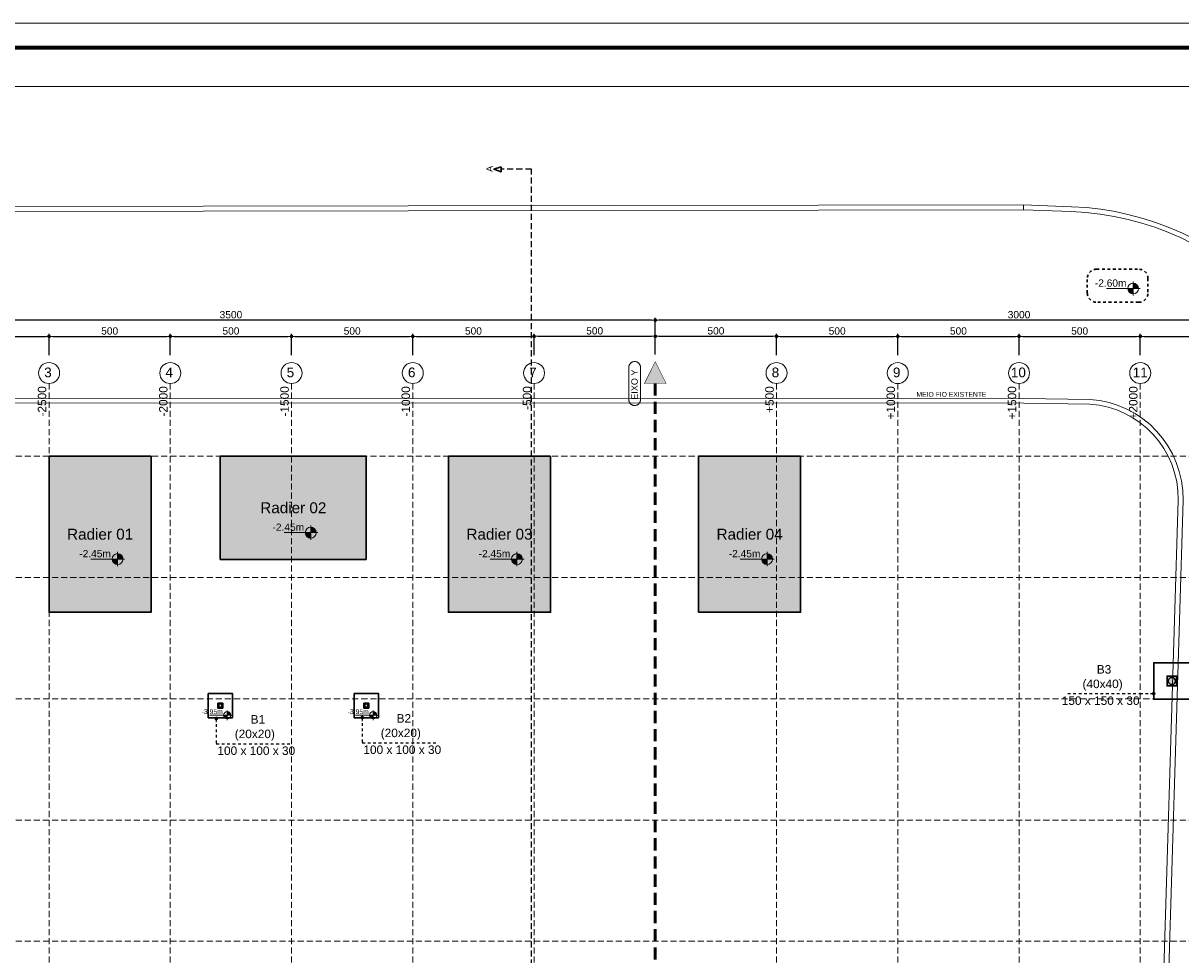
# Model space of a CAD drawing. Header units: millimetres. Extents: x 83 to 471, y -739 to 93.
# Tile 171 of 185: x 123 to 171, y 54 to 93. Entities that reach past the tile are written whole.
import ezdxf
from ezdxf.enums import TextEntityAlignment as Align

# ---------------------------------------------------------------- set-up
doc = ezdxf.new("R2010")
doc.units = ezdxf.units.MM
for name, pattern in [('CYPE_RAYA', [0.225, 0.1125, -0.1125]), ('CYPE_RAYAPUNTOPUNTO', [0.45, 0.225, -0.075, 0, -0.075, 0, -0.075]), ('TRAZO_HUECO', [0.75, 0.5, -0.25]), ('TRAZO_INTERIOR_VIGA', [0.375, 0.25, -0.125])]:
    doc.linetypes.add(name, pattern=pattern)
for name, color, linetype, lineweight in [('__MAGNUS.Cota', 30, 'Continuous', 9), ('__MAGNUS.Margem', 7, 'Continuous', 70), ('__MAGNUS.Selo', 7, 'Continuous', 30), ('A-FLOR', 7, 'Continuous', 9), ('BL_CONTORNO', 7, 'Continuous', 30), ('CARGCIM', 7, 'Continuous', 9), ('COTA', 7, 'Continuous', 20), ('COTA_FORMAS', 7, 'CYPE_RAYAPUNTOPUNTO', 0), ('COTAS', 250, 'Continuous', 5), ('COTAS_REF_LINHAS', 7, 'Continuous', 20), ('LC-Eixos', 9, 'Continuous', 5), ('LJ_HATCH', 7, 'Continuous', 0), ('OT_SEC_LAJE', 7, 'Continuous', 20), ('PECA_COMPLETA', 7, 'Continuous', 0), ('PILAR_DIM', 240, 'Continuous', 15), ('PILAR_REF', 240, 'Continuous', 15), ('SAP_DIMENSION_Y_ARM', 7, 'Continuous', 0)]:
    doc.layers.add(name, color=color, linetype=linetype, lineweight=lineweight)
doc.layers.add('PILAR_MORRE', color=60, linetype='Continuous')
doc.layers.add('RAMPA', color=253, linetype='Continuous')
doc.styles.add('Arial', font='arial.ttf')
doc.styles.add('Arial Narrow', font='ARIALN.TTF')
doc.dimstyles.new('Copy of UM_100.000000', dxfattribs={"dimtxt": 0.3, "dimasz": 0.15, "dimexe": 0.1, "dimexo": 0.3, "dimgap": 0.07, "dimtad": 1, "dimdec": 0, "dimlfac": 100, "dimzin": 0, "dimdsep": 46, "dimtxsty": 'Arial', "dimblk": 'DOT', "dimcen": 0.09, "dimdle": 0.1, "dimclrd": 30, "dimclre": 30, "dimclrt": 7, "dimadec": 1, "dimazin": 2, "dimtfac": 1, "dimtdec": 0, "dimtofl": 0, "dimtmove": 0, "dimatfit": 3, "dimldrblk": 'DOT', "dimfxl": 1, "dimtolj": 1, "dimarcsym": 0})
doc.dimstyles.new('UM_50.000000', dxfattribs={"dimtxt": 0.22, "dimasz": 0.1, "dimexe": 0.1, "dimexo": 0.3, "dimgap": 0.07, "dimtad": 1, "dimdec": 0, "dimlfac": 50, "dimzin": 0, "dimdsep": 46, "dimtxsty": 'Arial', "dimblk": 'DOT', "dimcen": 0.09, "dimdle": 0.1, "dimclrd": 30, "dimclre": 30, "dimclrt": 7, "dimadec": 1, "dimazin": 2, "dimtfac": 1, "dimtdec": 0, "dimtofl": 0, "dimtmove": 0, "dimatfit": 3, "dimldrblk": 'DOT', "dimfxl": 1, "dimtolj": 1, "dimarcsym": 0})

# ---------------------------------------------------------------- blocks, each defined once
blk = doc.blocks.new('*U1861')
at = {"layer": '__MAGNUS.Margem', "lineweight": 9}
blk.add_line((-1005.92, 828.72), (183.08, 828.72), dxfattribs=at)
at = {"layer": '__MAGNUS.Margem', "linetype": 'Continuous'}
blk.add_line((-980.92, 818.72), (173.08, 818.72), dxfattribs=at)
at = {"layer": '__MAGNUS.Selo', "style": 'Arial Narrow', "width": 1}
for tag, height, p in [('PROPRIETÁRIO', 3.4, (17.21, 48.91)), ('EDIFICAÇÃORESIDENCIAL', 3.4, (17.21, 40.61)), ('ESTRUTURAL', 3.4, (17.8, 20.69)), ('ANTEPROJETO', 2.43, (111.69, 13.5)), ('ARQ01/01', 5.5, (139.44, 9.5)), ('INDICADA', 2.43, (111.53, 8))]:
    blk.add_attdef(tag, text='', height=height, dxfattribs=at).set_placement(p, align=Align.MIDDLE_LEFT)
at = {"layer": '__MAGNUS.Selo', "lineweight": 30, "flags": 104}
for tag, p in [('ENDEREÇODAOBRA', (17.21, 33.54)), ('ENDEREÇODAOBRA', (17.21, 27.87)), ('TÍTULO', (17.21, 10.8))]:
    blk.add_attdef(tag, text='', height=3.4, dxfattribs=at).set_placement(p, align=Align.MIDDLE_LEFT)
blk = doc.blocks.new('_DOT')
at = {"layer": '__MAGNUS.Cota', "linetype": 'ByBlock'}
blk.add_line((-0.5, 0), (-1, 0), dxfattribs=at)
at = {"layer": '__MAGNUS.Cota', "linetype": 'ByBlock', "const_width": 0.5}
blk.add_lwpolyline([(-0.25, 0, 1), (0.25, 0, 1)], format="xyb", close=True, dxfattribs=at)
blk = doc.blocks.new('*D497')
at = {"color": 30, "lineweight": -2}
blk.add_arc((32.836, -21.138), 1.135, 12.0839, 91.9858, dxfattribs=at)
at = {"layer": 'Defpoints', "color": 0}
for p in [(29.407, 6.652), (65.588, -17.096), (33.742, -20.454), (-4.878, -25.792), (36.51, -50.912)]:
    blk.add_point(p, dxfattribs=at)
at = {"color": 30, "linetype": 'ByBlock', "lineweight": -2, "xscale": 0.1, "yscale": 0.1, "zscale": 0.1}
for p, rotation in [((32.697, -20.011), 184.5103166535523), ((33.963, -20.999), 279.5593817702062)]:
    blk.add_blockref('_DOT', p, dxfattribs=dict(at, rotation=rotation))
at = {"color": 7, "insert": (33.689, -20.045), "char_height": 0.35, "attachment_point": 5, "rotation": 322.0348, "style": 'Arial'}
blk.add_mtext('\\A1;90%%d', dxfattribs=at)
blk = doc.blocks.new('RUAS')
at = {"layer": 'A-FLOR'}
for p, q in [((1.771, 59.781), (50.628, 59.858)), ((50.62, 59.859), (52.608, 59.783)), ((50.628, 59.858), (50.62, 59.658)), ((50.62, 59.658), (1.774, 59.581)), ((52.6, 59.583), (50.62, 59.658)), ((4.072, 51.889), (50.633, 51.874)), ((4.072, 51.689), (50.633, 51.674)), ((4.886, 51.689), (50.632, 51.674)), ((50.632, 51.674), (53.355, 51.637)), ((50.633, 51.874), (53.363, 51.836)), ((57.002, 47.683), (55.625, 2.522)), ((57.202, 47.679), (55.765, 0.521))]:
    blk.add_line(p, q, dxfattribs=at)
for centre, radius, start, end in [((52.15, 47.791), 12, 358.9339, 87.8139), ((52.15, 47.791), 11.8, 358.9313, 87.8139), ((53.101, 47.744), 3.901, 359.1022, 86.2734), ((53.101, 47.744), 4.101, 359.1013, 86.3459)]:
    blk.add_arc(centre, radius, start, end, dxfattribs=at)
blk = doc.blocks.new('*D499')
at = {"layer": 'COTAS', "color": 30, "lineweight": -2}
for p, q in [((119.098, 78.916), (119.098, 79.793)), ((124.098, 78.916), (124.098, 79.793)), ((119.248, 79.693), (123.948, 79.693))]:
    blk.add_line(p, q, dxfattribs=at)
at = {"layer": 'Defpoints', "color": 0}
for p in [(124.098, 79.693), (119.098, 78.616), (124.098, 78.616)]:
    blk.add_point(p, dxfattribs=at)
at = {"layer": 'COTAS', "color": 30, "linetype": 'ByBlock', "lineweight": -2, "xscale": 0.15, "yscale": 0.15, "zscale": 0.15, "rotation": 180}
blk.add_blockref('_DOT', (119.098, 79.693), dxfattribs=at)
at = {"layer": 'COTAS', "color": 30, "linetype": 'ByBlock', "lineweight": -2, "xscale": 0.15, "yscale": 0.15, "zscale": 0.15}
blk.add_blockref('_DOT', (124.098, 79.693), dxfattribs=at)
at = {"layer": 'COTAS', "color": 7, "insert": (121.598, 79.916), "char_height": 0.3, "attachment_point": 5, "style": 'Arial'}
blk.add_mtext('\\A1;500', dxfattribs=at)
blk = doc.blocks.new('*D500')
at = {"layer": 'COTAS', "color": 30, "lineweight": -2}
for p, q in [((124.098, 78.916), (124.098, 79.793)), ((129.098, 78.916), (129.098, 79.793)), ((124.248, 79.693), (128.948, 79.693))]:
    blk.add_line(p, q, dxfattribs=at)
at = {"layer": 'Defpoints', "color": 0}
for p in [(129.098, 79.693), (124.098, 78.616), (129.098, 78.616)]:
    blk.add_point(p, dxfattribs=at)
at = {"layer": 'COTAS', "color": 30, "linetype": 'ByBlock', "lineweight": -2, "xscale": 0.15, "yscale": 0.15, "zscale": 0.15, "rotation": 180}
blk.add_blockref('_DOT', (124.098, 79.693), dxfattribs=at)
at = {"layer": 'COTAS', "color": 30, "linetype": 'ByBlock', "lineweight": -2, "xscale": 0.15, "yscale": 0.15, "zscale": 0.15}
blk.add_blockref('_DOT', (129.098, 79.693), dxfattribs=at)
at = {"layer": 'COTAS', "color": 7, "insert": (126.598, 79.916), "char_height": 0.3, "attachment_point": 5, "style": 'Arial'}
blk.add_mtext('\\A1;500', dxfattribs=at)
blk = doc.blocks.new('*D501')
at = {"layer": 'COTAS', "color": 30, "lineweight": -2}
for p, q in [((129.098, 78.916), (129.098, 79.793)), ((134.098, 78.916), (134.098, 79.793)), ((129.248, 79.693), (133.948, 79.693))]:
    blk.add_line(p, q, dxfattribs=at)
at = {"layer": 'Defpoints', "color": 0}
for p in [(134.098, 79.693), (129.098, 78.616), (134.098, 78.616)]:
    blk.add_point(p, dxfattribs=at)
at = {"layer": 'COTAS', "color": 30, "linetype": 'ByBlock', "lineweight": -2, "xscale": 0.15, "yscale": 0.15, "zscale": 0.15, "rotation": 180}
blk.add_blockref('_DOT', (129.098, 79.693), dxfattribs=at)
at = {"layer": 'COTAS', "color": 30, "linetype": 'ByBlock', "lineweight": -2, "xscale": 0.15, "yscale": 0.15, "zscale": 0.15}
blk.add_blockref('_DOT', (134.098, 79.693), dxfattribs=at)
at = {"layer": 'COTAS', "color": 7, "insert": (131.598, 79.916), "char_height": 0.3, "attachment_point": 5, "style": 'Arial'}
blk.add_mtext('\\A1;500', dxfattribs=at)
blk = doc.blocks.new('*D502')
at = {"layer": 'COTAS', "color": 30, "lineweight": -2}
for p, q in [((134.098, 78.916), (134.098, 79.793)), ((139.098, 78.916), (139.098, 79.793)), ((134.248, 79.693), (138.948, 79.693))]:
    blk.add_line(p, q, dxfattribs=at)
at = {"layer": 'Defpoints', "color": 0}
for p in [(139.098, 79.693), (134.098, 78.616), (139.098, 78.616)]:
    blk.add_point(p, dxfattribs=at)
at = {"layer": 'COTAS', "color": 30, "linetype": 'ByBlock', "lineweight": -2, "xscale": 0.15, "yscale": 0.15, "zscale": 0.15, "rotation": 180}
blk.add_blockref('_DOT', (134.098, 79.693), dxfattribs=at)
at = {"layer": 'COTAS', "color": 30, "linetype": 'ByBlock', "lineweight": -2, "xscale": 0.15, "yscale": 0.15, "zscale": 0.15}
blk.add_blockref('_DOT', (139.098, 79.693), dxfattribs=at)
at = {"layer": 'COTAS', "color": 7, "insert": (136.598, 79.916), "char_height": 0.3, "attachment_point": 5, "style": 'Arial'}
blk.add_mtext('\\A1;500', dxfattribs=at)
blk = doc.blocks.new('*D503')
at = {"layer": 'COTAS', "color": 30, "lineweight": -2}
for p, q in [((139.098, 78.916), (139.098, 79.793)), ((144.098, 78.916), (144.098, 79.793)), ((139.248, 79.693), (143.948, 79.693))]:
    blk.add_line(p, q, dxfattribs=at)
at = {"layer": 'Defpoints', "color": 0}
for p in [(144.098, 79.693), (139.098, 78.616), (144.098, 78.616)]:
    blk.add_point(p, dxfattribs=at)
at = {"layer": 'COTAS', "color": 30, "linetype": 'ByBlock', "lineweight": -2, "xscale": 0.15, "yscale": 0.15, "zscale": 0.15, "rotation": 180}
blk.add_blockref('_DOT', (139.098, 79.693), dxfattribs=at)
at = {"layer": 'COTAS', "color": 30, "linetype": 'ByBlock', "lineweight": -2, "xscale": 0.15, "yscale": 0.15, "zscale": 0.15}
blk.add_blockref('_DOT', (144.098, 79.693), dxfattribs=at)
at = {"layer": 'COTAS', "color": 7, "insert": (141.598, 79.916), "char_height": 0.3, "attachment_point": 5, "style": 'Arial'}
blk.add_mtext('\\A1;500', dxfattribs=at)
blk = doc.blocks.new('*D504')
at = {"layer": 'COTAS', "color": 30, "lineweight": -2}
for p, q in [((144.098, 78.916), (144.098, 79.797)), ((149.098, 78.95), (149.098, 79.797)), ((144.248, 79.697), (148.948, 79.697))]:
    blk.add_line(p, q, dxfattribs=at)
at = {"layer": 'Defpoints', "color": 0}
for p in [(149.098, 79.697), (144.098, 78.616), (149.098, 78.65)]:
    blk.add_point(p, dxfattribs=at)
at = {"layer": 'COTAS', "color": 30, "linetype": 'ByBlock', "lineweight": -2, "xscale": 0.15, "yscale": 0.15, "zscale": 0.15, "rotation": 180}
blk.add_blockref('_DOT', (144.098, 79.697), dxfattribs=at)
at = {"layer": 'COTAS', "color": 30, "linetype": 'ByBlock', "lineweight": -2, "xscale": 0.15, "yscale": 0.15, "zscale": 0.15}
blk.add_blockref('_DOT', (149.098, 79.697), dxfattribs=at)
at = {"layer": 'COTAS', "color": 7, "insert": (146.598, 79.92), "char_height": 0.3, "attachment_point": 5, "style": 'Arial'}
blk.add_mtext('\\A1;500', dxfattribs=at)
blk = doc.blocks.new('*D505')
at = {"layer": 'COTAS', "color": 30, "lineweight": -2}
for p, q in [((149.098, 78.95), (149.098, 79.797)), ((154.098, 78.916), (154.098, 79.797)), ((149.248, 79.697), (153.948, 79.697))]:
    blk.add_line(p, q, dxfattribs=at)
at = {"layer": 'Defpoints', "color": 0}
for p in [(154.098, 79.697), (149.098, 78.65), (154.098, 78.616)]:
    blk.add_point(p, dxfattribs=at)
at = {"layer": 'COTAS', "color": 30, "linetype": 'ByBlock', "lineweight": -2, "xscale": 0.15, "yscale": 0.15, "zscale": 0.15, "rotation": 180}
blk.add_blockref('_DOT', (149.098, 79.697), dxfattribs=at)
at = {"layer": 'COTAS', "color": 30, "linetype": 'ByBlock', "lineweight": -2, "xscale": 0.15, "yscale": 0.15, "zscale": 0.15}
blk.add_blockref('_DOT', (154.098, 79.697), dxfattribs=at)
at = {"layer": 'COTAS', "color": 7, "insert": (151.598, 79.92), "char_height": 0.3, "attachment_point": 5, "style": 'Arial'}
blk.add_mtext('\\A1;500', dxfattribs=at)
blk = doc.blocks.new('*D506')
at = {"layer": 'COTAS', "color": 30, "lineweight": -2}
for p, q in [((154.098, 78.916), (154.098, 79.793)), ((159.098, 78.916), (159.098, 79.793)), ((154.248, 79.693), (158.948, 79.693))]:
    blk.add_line(p, q, dxfattribs=at)
at = {"layer": 'Defpoints', "color": 0}
for p in [(159.098, 79.693), (154.098, 78.616), (159.098, 78.616)]:
    blk.add_point(p, dxfattribs=at)
at = {"layer": 'COTAS', "color": 30, "linetype": 'ByBlock', "lineweight": -2, "xscale": 0.15, "yscale": 0.15, "zscale": 0.15, "rotation": 180}
blk.add_blockref('_DOT', (154.098, 79.693), dxfattribs=at)
at = {"layer": 'COTAS', "color": 30, "linetype": 'ByBlock', "lineweight": -2, "xscale": 0.15, "yscale": 0.15, "zscale": 0.15}
blk.add_blockref('_DOT', (159.098, 79.693), dxfattribs=at)
at = {"layer": 'COTAS', "color": 7, "insert": (156.598, 79.916), "char_height": 0.3, "attachment_point": 5, "style": 'Arial'}
blk.add_mtext('\\A1;500', dxfattribs=at)
blk = doc.blocks.new('*D507')
at = {"layer": 'COTAS', "color": 30, "lineweight": -2}
for p, q in [((159.098, 78.916), (159.098, 79.793)), ((164.098, 78.916), (164.098, 79.793)), ((159.248, 79.693), (163.948, 79.693))]:
    blk.add_line(p, q, dxfattribs=at)
at = {"layer": 'Defpoints', "color": 0}
for p in [(164.098, 79.693), (159.098, 78.616), (164.098, 78.616)]:
    blk.add_point(p, dxfattribs=at)
at = {"layer": 'COTAS', "color": 30, "linetype": 'ByBlock', "lineweight": -2, "xscale": 0.15, "yscale": 0.15, "zscale": 0.15, "rotation": 180}
blk.add_blockref('_DOT', (159.098, 79.693), dxfattribs=at)
at = {"layer": 'COTAS', "color": 30, "linetype": 'ByBlock', "lineweight": -2, "xscale": 0.15, "yscale": 0.15, "zscale": 0.15}
blk.add_blockref('_DOT', (164.098, 79.693), dxfattribs=at)
at = {"layer": 'COTAS', "color": 7, "insert": (161.598, 79.916), "char_height": 0.3, "attachment_point": 5, "style": 'Arial'}
blk.add_mtext('\\A1;500', dxfattribs=at)
blk = doc.blocks.new('*D508')
at = {"layer": 'COTAS', "color": 30, "lineweight": -2}
for p, q in [((164.098, 78.916), (164.098, 79.793)), ((169.098, 78.916), (169.098, 79.793)), ((164.248, 79.693), (168.948, 79.693))]:
    blk.add_line(p, q, dxfattribs=at)
at = {"layer": 'Defpoints', "color": 0}
for p in [(169.098, 79.693), (164.098, 78.616), (169.098, 78.616)]:
    blk.add_point(p, dxfattribs=at)
at = {"layer": 'COTAS', "color": 30, "linetype": 'ByBlock', "lineweight": -2, "xscale": 0.15, "yscale": 0.15, "zscale": 0.15, "rotation": 180}
blk.add_blockref('_DOT', (164.098, 79.693), dxfattribs=at)
at = {"layer": 'COTAS', "color": 30, "linetype": 'ByBlock', "lineweight": -2, "xscale": 0.15, "yscale": 0.15, "zscale": 0.15}
blk.add_blockref('_DOT', (169.098, 79.693), dxfattribs=at)
at = {"layer": 'COTAS', "color": 7, "insert": (166.598, 79.916), "char_height": 0.3, "attachment_point": 5, "style": 'Arial'}
blk.add_mtext('\\A1;500', dxfattribs=at)
blk = doc.blocks.new('*D509')
at = {"layer": 'COTAS', "color": 30, "lineweight": -2}
for p, q in [((169.098, 78.916), (169.098, 79.793)), ((174.098, 78.916), (174.098, 79.793)), ((169.248, 79.693), (173.948, 79.693))]:
    blk.add_line(p, q, dxfattribs=at)
at = {"layer": 'Defpoints', "color": 0}
for p in [(174.098, 79.693), (169.098, 78.616), (174.098, 78.616)]:
    blk.add_point(p, dxfattribs=at)
at = {"layer": 'COTAS', "color": 30, "linetype": 'ByBlock', "lineweight": -2, "xscale": 0.15, "yscale": 0.15, "zscale": 0.15, "rotation": 180}
blk.add_blockref('_DOT', (169.098, 79.693), dxfattribs=at)
at = {"layer": 'COTAS', "color": 30, "linetype": 'ByBlock', "lineweight": -2, "xscale": 0.15, "yscale": 0.15, "zscale": 0.15}
blk.add_blockref('_DOT', (174.098, 79.693), dxfattribs=at)
at = {"layer": 'COTAS', "color": 7, "insert": (171.598, 79.916), "char_height": 0.3, "attachment_point": 5, "style": 'Arial'}
blk.add_mtext('\\A1;500', dxfattribs=at)
blk = doc.blocks.new('*D511')
at = {"layer": 'COTAS', "color": 30, "lineweight": -2}
for p, q in [((149.098, 78.95), (149.098, 80.464)), ((178.948, 80.364), (149.248, 80.364)), ((179.098, 78.916), (179.098, 80.464))]:
    blk.add_line(p, q, dxfattribs=at)
at = {"layer": 'Defpoints', "color": 0}
for p in [(149.098, 80.364), (149.098, 78.65), (179.098, 78.616)]:
    blk.add_point(p, dxfattribs=at)
at = {"layer": 'COTAS', "color": 30, "linetype": 'ByBlock', "lineweight": -2, "xscale": 0.15, "yscale": 0.15, "zscale": 0.15, "rotation": 180}
blk.add_blockref('_DOT', (149.098, 80.364), dxfattribs=at)
at = {"layer": 'COTAS', "color": 30, "linetype": 'ByBlock', "lineweight": -2, "xscale": 0.15, "yscale": 0.15, "zscale": 0.15}
blk.add_blockref('_DOT', (179.098, 80.364), dxfattribs=at)
at = {"layer": 'COTAS', "color": 7, "insert": (164.098, 80.587), "char_height": 0.3, "attachment_point": 5, "style": 'Arial'}
blk.add_mtext('\\A1;3000', dxfattribs=at)
blk = doc.blocks.new('*D512')
at = {"layer": 'COTAS', "color": 30, "lineweight": -2}
for p, q in [((114.098, 78.916), (114.098, 80.464)), ((148.948, 80.364), (114.248, 80.364)), ((149.098, 78.95), (149.098, 80.464))]:
    blk.add_line(p, q, dxfattribs=at)
at = {"layer": 'Defpoints', "color": 0}
for p in [(114.098, 80.364), (114.098, 78.616), (149.098, 78.65)]:
    blk.add_point(p, dxfattribs=at)
at = {"layer": 'COTAS', "color": 30, "linetype": 'ByBlock', "lineweight": -2, "xscale": 0.15, "yscale": 0.15, "zscale": 0.15, "rotation": 180}
blk.add_blockref('_DOT', (114.098, 80.364), dxfattribs=at)
at = {"layer": 'COTAS', "color": 30, "linetype": 'ByBlock', "lineweight": -2, "xscale": 0.15, "yscale": 0.15, "zscale": 0.15}
blk.add_blockref('_DOT', (149.098, 80.364), dxfattribs=at)
at = {"layer": 'COTAS', "color": 7, "insert": (131.598, 80.587), "char_height": 0.3, "attachment_point": 5, "style": 'Arial'}
blk.add_mtext('\\A1;3500', dxfattribs=at)
blk = doc.blocks.new('ililil')
at = {"layer": 'COTA', "linetype": 'ByBlock'}
h = blk.add_hatch(color=1, dxfattribs=at)
h.dxf.hatch_style = 1
h.paths.add_polyline_path([(0.1125, 0), (0, 0), (0, -0.1125, 0.414213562), (0.1125, 0)])
h.paths.add_polyline_path([(0, 0), (0, 0.1125, 0.414213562), (-0.1125, 0), (0, 0)])
at = {"layer": 'COTA', "color": 1}
for p, q in [((0.14625, 0), (-0.14625, 0)), ((0, 0.14625), (0, -0.551175))]:
    blk.add_line(p, q, dxfattribs=at)
at = {"layer": 'COTA', "color": 1, "linetype": 'ByBlock'}
blk.add_circle((0, 0), 0.1125, dxfattribs=at)
blk = doc.blocks.new('fgfgfg')
at = {"layer": 'LC-Eixos'}
h = blk.add_hatch(color=256, dxfattribs=at)
h.dxf.hatch_style = 1
h.paths.add_polyline_path([(28.96, 6.596), (29.854, 6.707), (29.296, 7.546), (28.96, 6.596)])
at = {"layer": 'CARGCIM', "linetype": 'TRAZO_HUECO', "lineweight": 50}
blk.add_line((29.407, 6.652), (36.51, -50.912), dxfattribs=at)
at = {"layer": 'COTA', "const_width": 0.02}
blk.add_lwpolyline([(29.854, 6.707), (28.96, 6.596), (29.296, 7.546)], close=True, dxfattribs=at)
at = {"layer": 'COTA_FORMAS', "linetype": 'TRAZO_HUECO', "ltscale": 0.5}
for p, q in [((49.256, 9.101), (56.36, -48.462)), ((44.294, 8.489), (51.397, -49.075)), ((-7.94, -0.98), (62.526, 7.716)), ((39.331, 7.876), (46.435, -49.687)), ((34.369, 7.264), (41.473, -50.299)), ((24.444, 6.039), (31.548, -51.524)), ((19.482, 5.427), (26.585, -52.136)), ((14.52, 4.815), (21.623, -52.749)), ((9.557, 4.202), (16.661, -53.361)), ((4.595, 3.59), (11.698, -53.974)), ((-7.327, -5.942), (63.138, 2.753)), ((-6.715, -10.905), (63.75, -2.209)), ((-6.103, -15.867), (64.363, -7.171)), ((-5.49, -20.829), (64.975, -12.134))]:
    blk.add_line(p, q, dxfattribs=at)
at = {"layer": 'COTAS_REF_LINHAS', "color": 7}
blk.add_lwpolyline([(28.242, 7.179), (28.24, 7.195), (28.24, 7.211), (28.241, 7.227), (28.242, 7.243), (28.245, 7.259), (28.249, 7.274), (28.254, 7.289), (28.26, 7.304), (28.267, 7.319), (28.275, 7.333), (28.284, 7.346), (28.293, 7.359), (28.304, 7.371), (28.315, 7.383), (28.327, 7.393), (28.34, 7.403), (28.353, 7.412), (28.367, 7.42), (28.381, 7.427), (28.396, 7.433), (28.411, 7.438), (28.427, 7.442), (28.443, 7.445), (28.459, 7.447), (28.475, 7.448), (28.491, 7.448), (28.507, 7.447), (28.522, 7.444), (28.538, 7.441), (28.554, 7.437), (28.569, 7.431), (28.583, 7.425), (28.598, 7.417), (28.611, 7.409), (28.624, 7.4), (28.637, 7.39), (28.649, 7.379), (28.66, 7.367), (28.67, 7.355), (28.679, 7.342), (28.688, 7.328), (28.695, 7.314), (28.702, 7.3), (28.708, 7.285), (28.712, 7.269), (28.716, 7.254), (28.718, 7.238), (28.881, 5.916), (28.883, 5.9), (28.883, 5.884), (28.882, 5.868), (28.881, 5.852), (28.878, 5.836), (28.874, 5.82), (28.869, 5.805), (28.863, 5.79), (28.856, 5.776), (28.848, 5.762), (28.839, 5.748), (28.83, 5.736), (28.819, 5.723), (28.808, 5.712), (28.796, 5.701), (28.783, 5.692), (28.77, 5.683), (28.756, 5.675), (28.742, 5.668), (28.727, 5.661), (28.712, 5.656), (28.696, 5.652), (28.68, 5.649), (28.665, 5.647), (28.648, 5.646), (28.632, 5.647), (28.616, 5.648), (28.601, 5.65), (28.585, 5.653), (28.569, 5.658), (28.554, 5.663), (28.54, 5.67), (28.525, 5.677), (28.512, 5.685), (28.499, 5.695), (28.486, 5.705), (28.474, 5.716), (28.463, 5.727), (28.453, 5.74), (28.444, 5.753), (28.435, 5.766), (28.428, 5.78), (28.421, 5.795), (28.416, 5.81), (28.411, 5.825), (28.407, 5.841), (28.405, 5.857), (28.242, 7.179)], close=True, dxfattribs=at)
for centre in [(49.203, 9.531), (44.241, 8.919), (39.278, 8.306), (34.316, 7.694), (24.391, 6.469), (19.429, 5.857), (14.467, 5.245), (9.504, 4.632), (4.542, 4.02)]:
    blk.add_circle(centre, 0.433, dxfattribs=at)
at = {"layer": 'COTAS_REF_LINHAS', "color": 7, "style": 'Arial'}
for s, height, rotation, p in [('11', 0.4, 7.0348, (48.913, 9.32)), ('10', 0.4, 7.0348, (43.926, 8.705)), ('9', 0.4, 7.0348, (39.1, 8.109)), ('8', 0.4, 7.0348, (34.138, 7.497)), ('7', 0.4, 7.0348, (24.213, 6.272)), ('EIXO Y', 0.2667, 97.0348, (28.77, 5.902)), ('6', 0.4, 7.0348, (19.251, 5.66)), ('5', 0.4, 7.0348, (14.288, 5.047)), ('4', 0.4, 7.0348, (9.326, 4.435)), ('3', 0.4, 7.0348, (4.364, 3.823))]:
    blk.add_text(s, height=height, rotation=rotation, dxfattribs=at).set_placement(p)
at = {"layer": 'COTAS_REF_LINHAS', "color": 7, "char_height": 0.35, "width": 0.18667, "attachment_point": 3, "rotation": 97.0348, "style": 'Arial'}
for s, insert in [('+2000', (48.808, 8.935)), ('+1500', (43.846, 8.323)), ('+1000', (38.883, 7.711)), ('+500', (33.921, 7.098)), ('-500', (23.996, 5.874)), ('-1000', (19.034, 5.261)), ('-1500', (14.072, 4.649)), ('-2000', (9.109, 4.037)), ('-2500', (4.147, 3.424))]:
    blk.add_mtext(s, dxfattribs=dict(at, insert=insert))
dim = blk.add_angular_dim_2l(base=(33.742, -20.454), line1=((-4.878, -25.792), (65.588, -17.096)), line2=((29.407, 6.652), (36.51, -50.912)), dimstyle='UM_50.000000', override={"dimtxt": 0.35})
dim.commit()
dim.dimension.update_dxf_attribs({"geometry": '*D497', "text_midpoint": (33.689, -20.045)})

msp = doc.modelspace()

# ---------------------------------------------------------------- hatches: boundary and pattern name
at = {"layer": 'LJ_HATCH', "true_color": 0xf9e3fc}
h = msp.add_hatch(color=7, dxfattribs=at)
h.dxf.hatch_style = 1
h.paths.add_polyline_path([(155.09165, 74.74942), (150.88165, 74.74942), (150.88165, 68.31942), (155.09165, 68.31942), (155.09165, 74.74942)])
h.paths.add_polyline_path([(128.30792, 74.74942), (124.09792, 74.74942), (124.09792, 68.31942), (128.30792, 68.31942), (128.30792, 74.74942)])
h.paths.add_polyline_path([(144.77713, 74.74942), (140.56713, 74.74942), (140.56713, 68.31942), (144.77713, 68.31942), (144.77713, 74.74942)])
h.paths.add_polyline_path([(137.17995, 70.49942), (137.17995, 74.74942), (131.15995, 74.74942), (131.15995, 70.49942), (137.17995, 70.49942)])
at = {"layer": 'PILAR_MORRE'}
h = msp.add_hatch(color=256, dxfattribs=at)
h.dxf.hatch_style = 1
h.paths.add_polyline_path([(137.27995, 64.3687), (137.27995, 64.5687), (137.07995, 64.5687), (137.07995, 64.3687), (137.27995, 64.3687)])
h.paths.add_polyline_path([(131.25995, 64.3687), (131.25995, 64.5687), (131.05995, 64.5687), (131.05995, 64.3687), (131.25995, 64.3687)])
h.paths.add_polyline_path([(170.144, 50.29362), (170.144, 50.69362), (169.744, 50.69362), (169.744, 50.29362)])
h.paths.add_polyline_path([(177.80476, 65.16785), (177.80476, 65.56785), (177.40476, 65.56785), (177.40476, 65.16785)])
h.paths.add_polyline_path([(177.34485, 50.07485), (177.34485, 50.47485), (176.94485, 50.47485), (176.94485, 50.07485)])
h.paths.add_polyline_path([(170.60241, 65.28311), (170.60241, 65.68311), (170.20241, 65.68311), (170.20241, 65.28311)])
h.paths.add_polyline_path([(176.8857, 35.0845), (176.8857, 35.4845), (176.4857, 35.4845), (176.4857, 35.0845)])
h.paths.add_polyline_path([(169.68875, 35.29934), (169.68875, 35.69934), (169.28875, 35.69934), (169.28875, 35.29934)])

# ---------------------------------------------------------------- linework, layer by layer
at = {"layer": 'BL_CONTORNO'}
for points in [[(128.30792, 74.74942), (124.09792, 74.74942), (124.09792, 68.31942), (128.30792, 68.31942)], [(137.17995, 70.49942), (137.17995, 74.74942), (131.15995, 74.74942), (131.15995, 70.49942)], [(144.77713, 74.74942), (140.56713, 74.74942), (140.56713, 68.31942), (144.77713, 68.31942)], [(155.09165, 74.74942), (150.88165, 74.74942), (150.88165, 68.31942), (155.09165, 68.31942)], [(171.15241, 64.73311), (171.15241, 66.23311), (169.65241, 66.23311), (169.65241, 64.73311)], [(170.60241, 65.28311), (170.60241, 65.68311), (170.20241, 65.68311), (170.20241, 65.28311)], [(130.65995, 64.9687), (130.65995, 63.9687), (131.65995, 63.9687), (131.65995, 64.9687)], [(136.67995, 64.9687), (136.67995, 63.9687), (137.67995, 63.9687), (137.67995, 64.9687)], [(131.25995, 64.3687), (131.25995, 64.5687), (131.05995, 64.5687), (131.05995, 64.3687)], [(137.27995, 64.3687), (137.27995, 64.5687), (137.07995, 64.5687), (137.07995, 64.3687)]]:
    msp.add_lwpolyline(points, close=True, dxfattribs=at)
for centre, radius in [((170.40241, 65.48311), 0.15), ((131.15995, 64.4687), 0.075), ((137.17995, 64.4687), 0.075)]:
    msp.add_circle(centre, radius, dxfattribs=at)
at = {"layer": 'OT_SEC_LAJE', "lineweight": 30}
msp.add_lwpolyline([(142.74206, 86.68531), (142.74206, 86.48531), (142.44206, 86.58531), (142.74206, 86.68531)], close=True, dxfattribs=at)
at = {"layer": 'PECA_COMPLETA'}
for points in [[(194.51797, 10.20604), (96.62457, 10.20604), (96.62457, 91.54621), (194.51797, 91.54621)], [(96.62457, 91.54621), (185.7886, 91.54621), (185.7886, 90.00423), (96.62457, 90.00423)]]:
    msp.add_lwpolyline(points, close=True, dxfattribs=at)
at = {"layer": 'PECA_COMPLETA', "linetype": 'CYPE_RAYA', "lineweight": 30}
msp.add_lwpolyline([(167.29615, 82.4669), (169.03128, 82.4669, -0.41421356), (169.4136, 82.08459), (169.4136, 81.48292, -0.41421356), (169.03128, 81.10061), (167.29615, 81.10061, -0.41421356), (166.91383, 81.48292), (166.91383, 82.08459, -0.41421356)], format="xyb", close=True, dxfattribs=at)
at = {"layer": 'RAMPA', "linetype": 'TRAZO_INTERIOR_VIGA'}
msp.add_lwpolyline([(142.4525, 11.80091), (143.9919, 11.80091), (143.9919, 31.98197), (147.47929, 31.98197), (147.47929, 45.86938), (143.9919, 45.86938), (143.9919, 86.58531), (142.74206, 86.58531)], dxfattribs=at)

# ---------------------------------------------------------------- block references
msp.add_blockref('RUAS', (113.6597, 25.25964))
at = {"rotation": 352.9651507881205}
msp.add_blockref('fgfgfg', (119.09792, 74.74942), dxfattribs=at)
at = {"layer": '__MAGNUS.Selo', "color": 7, "true_color": 0xffffff, "xscale": 0.0999999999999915, "yscale": 0.0999999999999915, "zscale": 0.0999999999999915}
msp.add_blockref('*U1861', (194.62889, 9.73921), dxfattribs=at)
at = {"layer": 'COTAS', "rotation": 270}
for p, xscale, yscale, zscale in [((168.80283, 81.66777), 2, 2, 2), ((134.88992, 71.6006), 2, 2, 2), ((126.92288, 70.5106), 2, 2, 2), ((143.39209, 70.5106), 2, 2, 2), ((153.70662, 70.5106), 2, 2, 2), ((131.44599, 64.06976), 1.334000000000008, 1.334000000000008, 1.334000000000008), ((137.46599, 64.06976), 1.334000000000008, 1.334000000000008, 1.334000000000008)]:
    msp.add_blockref('ililil', p, dxfattribs=dict(at, xscale=xscale, yscale=yscale, zscale=zscale))

# ---------------------------------------------------------------- texts
at = {"layer": 'COTAS', "lineweight": 9, "style": 'Arial'}
for s, height, p in [('-2.60m', 0.3, (167.87616, 81.74326)), ('-2.45m', 0.3, (133.96325, 71.67609)), ('-2.45m', 0.3, (125.99621, 70.58609)), ('-2.45m', 0.3, (142.46543, 70.58609)), ('-2.45m', 0.3, (152.77995, 70.58609)), ('-3.95m', 0.2001, (130.8279, 64.12012)), ('-3.95m', 0.2001, (136.8479, 64.12012))]:
    msp.add_text(s, height=height, dxfattribs=at).set_placement(p, align=Align.CENTER)
at = {"layer": 'OT_SEC_LAJE', "lineweight": 30, "style": 'Arial', "text_generation_flag": 2}
msp.add_text('A', height=0.26667, rotation=90, dxfattribs=at).set_placement((142.39463, 86.72679))
at = {"layer": 'PILAR_DIM', "lineweight": 9, "style": 'Arial'}
for s, p in [('(40x40)', (166.71454, 65.19066)), ('(20x20)', (131.75436, 63.12689)), ('(20x20)', (137.77436, 63.16761))]:
    msp.add_text(s, height=0.35, dxfattribs=at).set_placement(p)
at = {"layer": 'PILAR_REF', "style": 'Arial'}
for s, p in [('B3', (167.3032, 65.78958)), ('B1', (132.40989, 63.7258)), ('B2', (138.42989, 63.76652))]:
    msp.add_text(s, height=0.35, dxfattribs=at).set_placement(p)
at = {"layer": 'SAP_DIMENSION_Y_ARM', "lineweight": 9, "style": 'Arial'}
for s, height, p in [('MEIO FIO EXISTENTE', 0.2, (159.86694, 77.20265)), ('150 x 150 x 30', 0.35, (165.8611, 64.49787)), ('100 x 100 x 30', 0.35, (131.03997, 62.4341)), ('100 x 100 x 30', 0.35, (137.05997, 62.47482))]:
    msp.add_text(s, height=height, dxfattribs=at).set_placement(p)
at = {"layer": 'SAP_DIMENSION_Y_ARM', "lineweight": 9, "char_height": 0.45, "width": 3.045784, "attachment_point": 5, "style": 'Arial'}
for s, insert in [('Radier 02', (134.16995, 72.62442)), ('Radier 01', (126.20292, 71.53442)), ('Radier 03', (142.67213, 71.53442)), ('Radier 04', (152.98665, 71.53442))]:
    msp.add_mtext(s, dxfattribs=dict(at, insert=insert))

# ---------------------------------------------------------------- dimensions: what is measured, and where the dimension line sits
at = {"layer": 'COTAS'}
for base, p1, p2, picture, middle in [((114.09792, 80.36369), (149.09792, 78.65037), (114.09792, 78.61609), '*D512', (131.59792, 80.58696)), ((124.09792, 79.69332), (119.09792, 78.61609), (124.09792, 78.61609), '*D499', (121.59792, 79.91649)), ((129.09792, 79.69332), (124.09792, 78.61609), (129.09792, 78.61609), '*D500', (126.59792, 79.91649)), ((134.09792, 79.69332), (129.09792, 78.61609), (134.09792, 78.61609), '*D501', (131.59792, 79.91649)), ((139.09792, 79.69332), (134.09792, 78.61609), (139.09792, 78.61609), '*D502', (136.59792, 79.91649)), ((144.09792, 79.69332), (139.09792, 78.61609), (144.09792, 78.61609), '*D503', (141.59792, 79.91649)), ((149.09792, 79.69658), (144.09792, 78.61609), (149.09792, 78.65037), '*D504', (146.59792, 79.91975)), ((154.09792, 79.69658), (149.09792, 78.65037), (154.09792, 78.61609), '*D505', (151.59792, 79.91975)), ((159.09792, 79.69332), (154.09792, 78.61609), (159.09792, 78.61609), '*D506', (156.59792, 79.91649)), ((164.09792, 79.69332), (159.09792, 78.61609), (164.09792, 78.61609), '*D507', (161.59792, 79.91649)), ((169.09792, 79.69332), (164.09792, 78.61609), (169.09792, 78.61609), '*D508', (166.59792, 79.91649)), ((174.09792, 79.69332), (169.09792, 78.61609), (174.09792, 78.61609), '*D509', (171.59792, 79.91649))]:
    dim = msp.add_linear_dim(base=base, p1=p1, p2=p2, dimstyle='Copy of UM_100.000000', override={"dimtmove": 1}, dxfattribs=at)
    dim.commit()
    dim.dimension.update_dxf_attribs({"geometry": picture, "text_midpoint": middle})
dim = msp.add_linear_dim(base=(149.09792, 80.36369), p1=(179.09792, 78.61609), p2=(149.09792, 78.65037), dimstyle='Copy of UM_100.000000', dxfattribs=at)
dim.commit()
dim.dimension.update_dxf_attribs({"geometry": '*D511', "text_midpoint": (164.09792, 80.58696)})

# ---------------------------------------------------------------- leaders
at = {"layer": 'COTAS', "linetype": 'CYPE_RAYA'}
for points in [[(169.65241, 64.96068), (169.1445, 64.96068), (166.04077, 64.96068)], [(137.01418, 63.97562), (137.01418, 62.93762), (140.11792, 62.93762)], [(130.99418, 63.9349), (130.99418, 62.8969), (134.09792, 62.8969)]]:
    msp.add_leader(points, dimstyle='UM_50.000000', override={"dimasz": 0.15, "dimgap": 0.07, "dimtad": 0, "dimclrd": 7}, dxfattribs=at)

doc.saveas('drawing.dxf')
